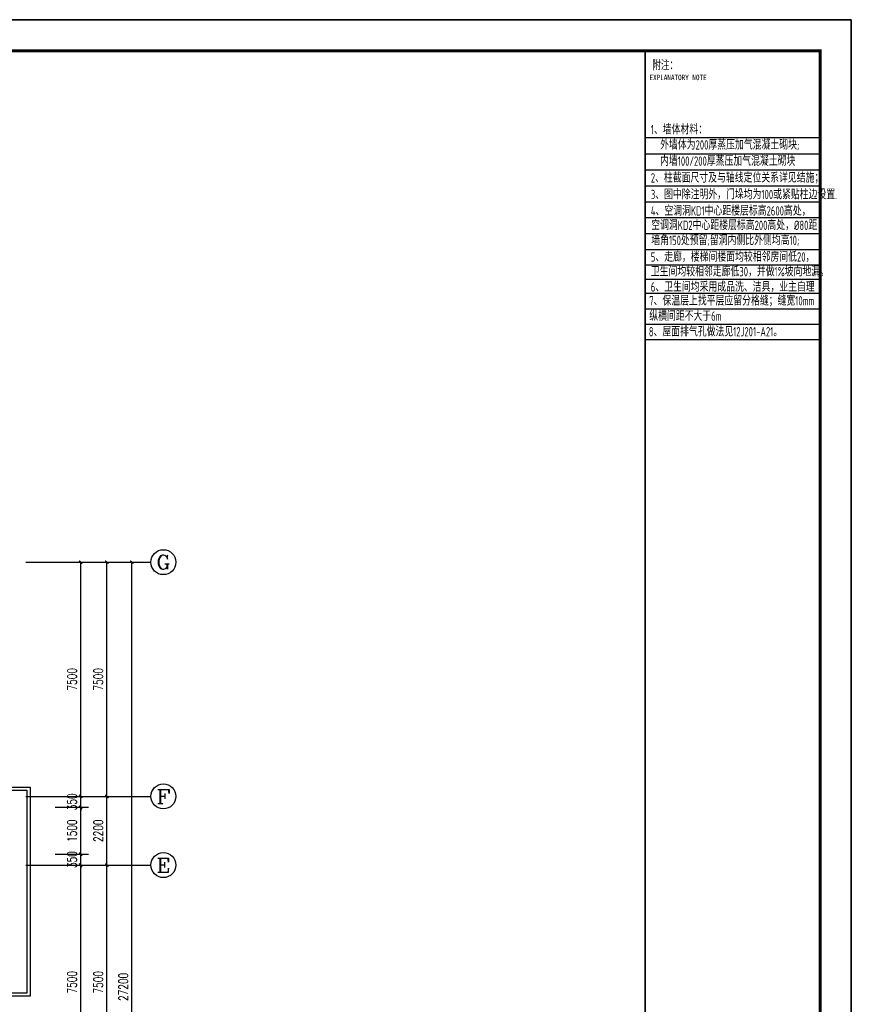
# Model space of a CAD drawing. Header units: inches. Extents: x 224620 to 3435104, y 247406 to 993300.
# Tile 71 of 110: x 308278 to 334909, y 606530 to 638057. Entities that reach past the tile are written whole.
import ezdxf
from ezdxf.enums import TextEntityAlignment as Align

# ---------------------------------------------------------------- set-up
doc = ezdxf.new("R2010")
doc.units = ezdxf.units.IN
doc.header["$MEASUREMENT"] = 0
for name, color, linetype in [('AXIS', 3, 'Continuous'), ('AXIS_TEXT', 7, 'Continuous'), ('PUB_DIM', 3, 'Continuous'), ('PUB_TEXT', 7, 'Continuous'), ('PUB_TITLE', 4, 'Continuous'), ('TK', 7, 'Continuous'), ('可见线', 3, 'Continuous'), ('细线', 135, 'Continuous')]:
    doc.layers.add(name, color=color, linetype=linetype)
doc.styles.add('_TCH_AXIS', font='COMPLEX', dxfattribs={"bigfont": 'GBCBIG'})
doc.styles.add('_TCH_DIM_T3', font='SIMPLEX', dxfattribs={"width": 0.705882, "bigfont": 'GBCBIG'})
doc.styles.add('COMPLEX', font='COMPLEX')
doc.styles.add('TKHZ1', font='txt', dxfattribs={"width": 0.8})
doc.styles.add('TSSD_Dimension', font='Tssdeng.shx', dxfattribs={"width": 0.7, "bigfont": 'hztxt.shx'})
doc.dimstyles.new('_TCH_ARCH&&100', dxfattribs={"dimtxt": 297.5, "dimasz": 100, "dimexe": 250, "dimexo": 300, "dimgap": 126.25, "dimtad": 1, "dimdec": 0, "dimzin": 0, "dimdsep": 46, "dimtxsty": '_TCH_DIM_T3', "dimblk": 'ARCHTICK', "dimcen": 0.09, "dimclrt": 7, "dimazin": 2, "dimtfac": 1, "dimtdec": 0, "dimtix": 1, "dimtmove": 2, "dimatfit": 3, "dimfxl": 1, "dimtolj": 1, "dimtzin": 0, "dimarcsym": 0})

# ---------------------------------------------------------------- blocks, each defined once
blk = doc.blocks.new('wrtgtg')
at = {"color": 4}
blk.add_line((7804, -4841), (7804, 52559), dxfattribs=at)
at = {"layer": 'PUB_TITLE'}
for p, q in [((-75296, 53559), (8804, 53559)), ((8804, 53559), (8804, -5841)), ((2204, 52559), (7804, 52559)), ((2204, 52559), (7804, 52559)), ((7804, -4841), (7804, 52559))]:
    blk.add_line(p, q, dxfattribs=at)
blk.add_lwpolyline([(-75296, -5841), (8804, -5841), (8804, 53559), (-75296, 53559)], close=True, dxfattribs=at)
at = {"layer": 'PUB_TITLE', "const_width": 100}
blk.add_lwpolyline([(-72796, -4841), (7804, -4841), (7804, 52559), (-72796, 52559)], close=True, dxfattribs=at)
at = {"layer": 'PUB_TITLE', "const_width": 50}
blk.add_lwpolyline([(2204, -4841), (2204, 52559)], dxfattribs=at)
at = {"layer": 'TK', "style": 'TKHZ1', "width": 0.7}
blk.add_text('附注：', height=280, dxfattribs=at).set_placement((2431, 51973))
at = {"layer": 'TK', "style": 'TKHZ1', "width": 0.8}
blk.add_text('EXPLANATORY NOTE', height=175, dxfattribs=at).set_placement((3257, 51710), align=Align.MIDDLE)
blk = doc.blocks.new('_ArchTick')
at = {"color": 0, "linetype": 'ByBlock', "const_width": 0.4}
blk.add_lwpolyline([(-0.5, -0.5), (0.5, 0.5)], dxfattribs=at)
blk = doc.blocks.new('*D805')
at = {"layer": 'AXIS', "color": 0, "lineweight": -2}
for p, q in [((308870, 610987), (311320, 610987)), ((311070, 603487), (311070, 610987)), ((308870, 603487), (311320, 603487))]:
    blk.add_line(p, q, dxfattribs=at)
at = {"layer": 'Defpoints', "color": 0}
for p in [(308570, 610987), (311070, 610987), (308570, 603487)]:
    blk.add_point(p, dxfattribs=at)
at = {"layer": 'AXIS', "color": 0, "lineweight": -2, "xscale": 100, "yscale": 100, "zscale": 100}
for p, rotation in [((311070, 610987), 90), ((311070, 603487), 270)]:
    blk.add_blockref('_ArchTick', p, dxfattribs=dict(at, rotation=rotation))
at = {"layer": 'AXIS', "color": 7, "insert": (310795, 607237), "char_height": 297.5, "attachment_point": 5, "rotation": 90, "style": '_TCH_DIM_T3'}
blk.add_mtext('\\A1;7500', dxfattribs=at)
blk = doc.blocks.new('*D806')
at = {"layer": 'AXIS', "color": 0, "lineweight": -2}
for p, q in [((308870, 613187), (311320, 613187)), ((311070, 610987), (311070, 613187)), ((308870, 610987), (311320, 610987))]:
    blk.add_line(p, q, dxfattribs=at)
at = {"layer": 'Defpoints', "color": 0}
for p in [(308570, 613187), (311070, 613187), (308570, 610987)]:
    blk.add_point(p, dxfattribs=at)
at = {"layer": 'AXIS', "color": 0, "lineweight": -2, "xscale": 100, "yscale": 100, "zscale": 100}
for p, rotation in [((311070, 613187), 90), ((311070, 610987), 270)]:
    blk.add_blockref('_ArchTick', p, dxfattribs=dict(at, rotation=rotation))
at = {"layer": 'AXIS', "color": 7, "insert": (310795, 612087), "char_height": 297.5, "attachment_point": 5, "rotation": 90, "style": '_TCH_DIM_T3'}
blk.add_mtext('\\A1;2200', dxfattribs=at)
blk = doc.blocks.new('*D807')
at = {"layer": 'AXIS', "color": 0, "lineweight": -2}
for p, q in [((308870, 620687), (311320, 620687)), ((311070, 613187), (311070, 620687)), ((308870, 613187), (311320, 613187))]:
    blk.add_line(p, q, dxfattribs=at)
at = {"layer": 'Defpoints', "color": 0}
for p in [(308570, 620687), (311070, 620687), (308570, 613187)]:
    blk.add_point(p, dxfattribs=at)
at = {"layer": 'AXIS', "color": 0, "lineweight": -2, "xscale": 100, "yscale": 100, "zscale": 100}
for p, rotation in [((311070, 620687), 90), ((311070, 613187), 270)]:
    blk.add_blockref('_ArchTick', p, dxfattribs=dict(at, rotation=rotation))
at = {"layer": 'AXIS', "color": 7, "insert": (310795, 616937), "char_height": 297.5, "attachment_point": 5, "rotation": 90, "style": '_TCH_DIM_T3'}
blk.add_mtext('\\A1;7500', dxfattribs=at)
blk = doc.blocks.new('*D808')
at = {"layer": 'AXIS', "color": 0, "lineweight": -2}
for p, q in [((308870, 620687), (312120, 620687)), ((311870, 593487), (311870, 620687)), ((308870, 593487), (312120, 593487))]:
    blk.add_line(p, q, dxfattribs=at)
at = {"layer": 'Defpoints', "color": 0}
for p in [(308570, 620687), (311870, 620687), (308570, 593487)]:
    blk.add_point(p, dxfattribs=at)
at = {"layer": 'AXIS', "color": 0, "lineweight": -2, "xscale": 100, "yscale": 100, "zscale": 100}
for p, rotation in [((311870, 620687), 90), ((311870, 593487), 270)]:
    blk.add_blockref('_ArchTick', p, dxfattribs=dict(at, rotation=rotation))
at = {"layer": 'AXIS', "color": 7, "insert": (311595, 607087), "char_height": 297.5, "attachment_point": 5, "rotation": 90, "style": '_TCH_DIM_T3'}
blk.add_mtext('\\A1;27200', dxfattribs=at)
blk = doc.blocks.new('*D903')
at = {"layer": 'Defpoints', "color": 0}
for p in [(309109, 610987), (310231, 610987), (309109, 603487)]:
    blk.add_point(p, dxfattribs=at)
at = {"layer": 'PUB_DIM', "color": 0, "lineweight": -2}
for p, q in [((309409, 610987), (310481, 610987)), ((310231, 603487), (310231, 610987)), ((309409, 603487), (310481, 603487))]:
    blk.add_line(p, q, dxfattribs=at)
at = {"layer": 'PUB_DIM', "color": 0, "lineweight": -2, "xscale": 100, "yscale": 100, "zscale": 100}
for p, rotation in [((310231, 610987), 90), ((310231, 603487), 270)]:
    blk.add_blockref('_ArchTick', p, dxfattribs=dict(at, rotation=rotation))
at = {"layer": 'PUB_DIM', "color": 7, "insert": (309956, 607237), "char_height": 297.5, "attachment_point": 5, "rotation": 90, "style": '_TCH_DIM_T3'}
blk.add_mtext('\\A1;7500', dxfattribs=at)
blk = doc.blocks.new('*D904')
at = {"layer": 'Defpoints', "color": 0}
for p in [(309109, 611337), (310231, 611337), (309109, 610987)]:
    blk.add_point(p, dxfattribs=at)
at = {"layer": 'PUB_DIM', "color": 0, "lineweight": -2}
for p, q in [((309409, 611337), (310481, 611337)), ((310231, 611337), (310231, 611437)), ((310231, 610987), (310231, 611337)), ((309409, 610987), (310481, 610987)), ((310231, 610987), (310231, 610887))]:
    blk.add_line(p, q, dxfattribs=at)
at = {"layer": 'PUB_DIM', "color": 0, "lineweight": -2, "xscale": 100, "yscale": 100, "zscale": 100}
for p, rotation in [((310231, 611337), 270), ((310231, 610987), 90)]:
    blk.add_blockref('_ArchTick', p, dxfattribs=dict(at, rotation=rotation))
at = {"layer": 'PUB_DIM', "color": 7, "insert": (309956, 611162), "char_height": 297.5, "attachment_point": 5, "rotation": 90, "style": '_TCH_DIM_T3'}
blk.add_mtext('\\A1;350', dxfattribs=at)
blk = doc.blocks.new('*D905')
at = {"layer": 'Defpoints', "color": 0}
for p in [(309109, 612837), (310231, 612837), (309109, 611337)]:
    blk.add_point(p, dxfattribs=at)
at = {"layer": 'PUB_DIM', "color": 0, "lineweight": -2}
for p, q in [((309409, 612837), (310481, 612837)), ((310231, 611337), (310231, 612837)), ((309409, 611337), (310481, 611337))]:
    blk.add_line(p, q, dxfattribs=at)
at = {"layer": 'PUB_DIM', "color": 0, "lineweight": -2, "xscale": 100, "yscale": 100, "zscale": 100}
for p, rotation in [((310231, 612837), 90), ((310231, 611337), 270)]:
    blk.add_blockref('_ArchTick', p, dxfattribs=dict(at, rotation=rotation))
at = {"layer": 'PUB_DIM', "color": 7, "insert": (309956, 612087), "char_height": 297.5, "attachment_point": 5, "rotation": 90, "style": '_TCH_DIM_T3'}
blk.add_mtext('\\A1;1500', dxfattribs=at)
blk = doc.blocks.new('*D906')
at = {"layer": 'Defpoints', "color": 0}
for p in [(309109, 613187), (310231, 613187), (309109, 612837)]:
    blk.add_point(p, dxfattribs=at)
at = {"layer": 'PUB_DIM', "color": 0, "lineweight": -2}
for p, q in [((310231, 613187), (310231, 613287)), ((309409, 613187), (310481, 613187)), ((310231, 612837), (310231, 613187)), ((309409, 612837), (310481, 612837)), ((310231, 612837), (310231, 612737))]:
    blk.add_line(p, q, dxfattribs=at)
at = {"layer": 'PUB_DIM', "color": 0, "lineweight": -2, "xscale": 100, "yscale": 100, "zscale": 100}
for p, rotation in [((310231, 613187), 270), ((310231, 612837), 90)]:
    blk.add_blockref('_ArchTick', p, dxfattribs=dict(at, rotation=rotation))
at = {"layer": 'PUB_DIM', "color": 7, "insert": (309956, 613012), "char_height": 297.5, "attachment_point": 5, "rotation": 90, "style": '_TCH_DIM_T3'}
blk.add_mtext('\\A1;350', dxfattribs=at)
blk = doc.blocks.new('*D907')
at = {"layer": 'Defpoints', "color": 0}
for p in [(309109, 620687), (310231, 620687), (309109, 613187)]:
    blk.add_point(p, dxfattribs=at)
at = {"layer": 'PUB_DIM', "color": 0, "lineweight": -2}
for p, q in [((309409, 620687), (310481, 620687)), ((310231, 613187), (310231, 620687)), ((309409, 613187), (310481, 613187))]:
    blk.add_line(p, q, dxfattribs=at)
at = {"layer": 'PUB_DIM', "color": 0, "lineweight": -2, "xscale": 100, "yscale": 100, "zscale": 100}
for p, rotation in [((310231, 620687), 90), ((310231, 613187), 270)]:
    blk.add_blockref('_ArchTick', p, dxfattribs=dict(at, rotation=rotation))
at = {"layer": 'PUB_DIM', "color": 7, "insert": (309956, 616937), "char_height": 297.5, "attachment_point": 5, "rotation": 90, "style": '_TCH_DIM_T3'}
blk.add_mtext('\\A1;7500', dxfattribs=at)
blk = doc.blocks.new('_AXISO')
blk.add_circle((0, 0), 0.5)
at = {"layer": 'AXIS_TEXT', "style": 'COMPLEX', "width": 1.041667}
blk.add_attdef('A', text='', height=0.56, dxfattribs=at).set_placement((-0.25, -0.28), (0.25, -0.28), align=Align.FIT)

msp = doc.modelspace()

# ---------------------------------------------------------------- linework, layer by layer
at = {"layer": 'AXIS'}
for p, q in [((308480, 620686.9), (312480, 620686.9)), ((308480, 613186.9), (312480, 613186.9)), ((308480, 610986.9), (312480, 610986.9))]:
    msp.add_line(p, q, dxfattribs=at)
at = {"layer": '可见线'}
for points in [[(306210.4, 613486.9), (308610.4, 613486.9), (308610.4, 606786.9), (306210.4, 606786.9)], [(306210.4, 613386.9), (308510.4, 613386.9), (308510.4, 606886.9), (306210.4, 606886.9)]]:
    msp.add_lwpolyline(points, dxfattribs=at)
at = {"layer": '细线'}
for points in [[(328309, 634290.1), (333909, 634290.1)], [(328309, 633763.6), (333909, 633763.6)], [(328309, 633252.3), (333909, 633252.3)], [(328309, 633252.3), (333909, 633252.3)], [(328309, 633252.3), (333909, 633252.3)], [(328309, 632741), (333909, 632741)], [(328309, 632229.7), (333909, 632229.7)], [(328309, 631718.4), (333909, 631718.4)], [(328309, 631207.1), (333909, 631207.1)], [(328309, 630695.8), (333909, 630695.8)], [(328309, 630211.6), (333909, 630211.6)], [(328309, 629753.8), (333909, 629753.8)], [(328309, 629296), (333909, 629296)], [(328309, 629296), (333909, 629296)], [(328309, 628803.1), (333909, 628803.1)], [(328309, 628310.2), (333909, 628310.2)], [(328309, 627820.4), (333909, 627820.4)]]:
    msp.add_lwpolyline(points, dxfattribs=at)

# ---------------------------------------------------------------- block references
msp.add_blockref('wrtgtg', (326104.7, 584498.6))
at = {"layer": 'AXIS'}
ref = msp.add_blockref('_AXISO', (312880, 620686.9), dxfattribs=dict(at, xscale=800, yscale=800, zscale=800))
ref.add_attrib('A', 'G', dxfattribs={"layer": 'AXIS_TEXT', "height": 452.5, "style": '_TCH_AXIS', "width": 1.4}).set_placement((312653.7, 620460.6), (313106.3, 620460.6), align=Align.FIT)
ref = msp.add_blockref('_AXISO', (312880, 613186.9), dxfattribs=dict(at, xscale=800, yscale=800, zscale=800))
ref.add_attrib('A', 'F', dxfattribs={"layer": 'AXIS_TEXT', "height": 452.5, "style": '_TCH_AXIS', "width": 1.615385}).set_placement((312653.7, 612960.6), (313106.3, 612960.6), align=Align.FIT)
ref = msp.add_blockref('_AXISO', (312880, 610986.9), dxfattribs=dict(at, xscale=800, yscale=800, zscale=800))
ref.add_attrib('A', 'E', dxfattribs={"layer": 'AXIS_TEXT', "height": 452.5, "style": '_TCH_AXIS', "width": 1.615385}).set_placement((312653.7, 610760.6), (313106.3, 610760.6), align=Align.FIT)

# ---------------------------------------------------------------- texts
at = {"layer": 'PUB_TEXT', "style": 'TSSD_Dimension', "width": 0.7}
for s, p in [('1、墙体材料：', (328488.5, 634388.9)), ('外墙体为200厚蒸压加气混凝土砌块;', (328788, 633897.8, 0)), ('内墙100/200厚蒸压加气混凝土砌块', (328784.9, 633379.1, 0)), ('2、柱截面尺寸及与轴线定位关系详见结施；', (328488.5, 632843.2)), ('3、图中除注明外，门垛均为100或紧贴柱边设置.', (328488.5, 632310.3)), ('4、空调洞KD1中心距楼层标高2600高处，', (328488.5, 631785.4)), ('空调洞KD2中心距楼层标高200高处，%%C80距', (328501.7, 631323.9)), ('墙角150处预留;留洞内侧比外侧均高10;', (328503.5, 630839.9)), ('5、走廊，楼梯间楼面均较相邻房间低20，', (328488.5, 630309.5)), ('卫生间均较相邻走廊低30，并做1%%%坡向地漏。', (328488.5, 629839.2)), ('6、卫生间均采用成品洗、洁具，业主自理', (328488.5, 629349.2)), ('7、保温层上找平层应留分格缝；缝宽10mm', (328437.5, 628906.5)), ('纵横间距不大于6m', (328437.5, 628415.6)), ('8、屋面排气孔做法见12J201-A21。', (328423.9, 627915.9))]:
    msp.add_text(s, height=300, dxfattribs=at).set_placement(p)

# ---------------------------------------------------------------- dimensions: what is measured, and where the dimension line sits
at = {"layer": 'AXIS'}
for p1, p2, distance, picture, middle in [((308570.4, 613186.9), (308570.4, 620686.9), -2500, '*D807', (310795.4, 616936.9)), ((308570.4, 593486.9), (308570.4, 620686.9), -3300, '*D808', (311595.4, 607086.9)), ((308570.4, 610986.9), (308570.4, 613186.9), -2500, '*D806', (310795.4, 612086.9)), ((308570.4, 603486.9), (308570.4, 610986.9), -2500, '*D805', (310795.4, 607236.9))]:
    dim = msp.add_aligned_dim(p1=p1, p2=p2, distance=distance, dimstyle='_TCH_ARCH&&100', dxfattribs=at)
    dim.commit()
    dim.dimension.update_dxf_attribs({"geometry": picture, "text_midpoint": middle})
at = {"layer": 'PUB_DIM'}
for p1, p2, picture, middle in [((309109.3, 613186.9), (309109.3, 620686.9), '*D907', (309955.6, 616936.9)), ((309109.3, 612836.9), (309109.3, 613186.9), '*D906', (309955.6, 613011.9)), ((309109.3, 611336.9), (309109.3, 612836.9), '*D905', (309955.6, 612086.9)), ((309109.3, 610986.9), (309109.3, 611336.9), '*D904', (309955.6, 611161.9)), ((309109.3, 603486.9), (309109.3, 610986.9), '*D903', (309955.6, 607236.9))]:
    dim = msp.add_aligned_dim(p1=p1, p2=p2, distance=-1121.3, dimstyle='_TCH_ARCH&&100', dxfattribs=at)
    dim.commit()
    dim.dimension.update_dxf_attribs({"geometry": picture, "text_midpoint": middle})

doc.saveas('drawing.dxf')
